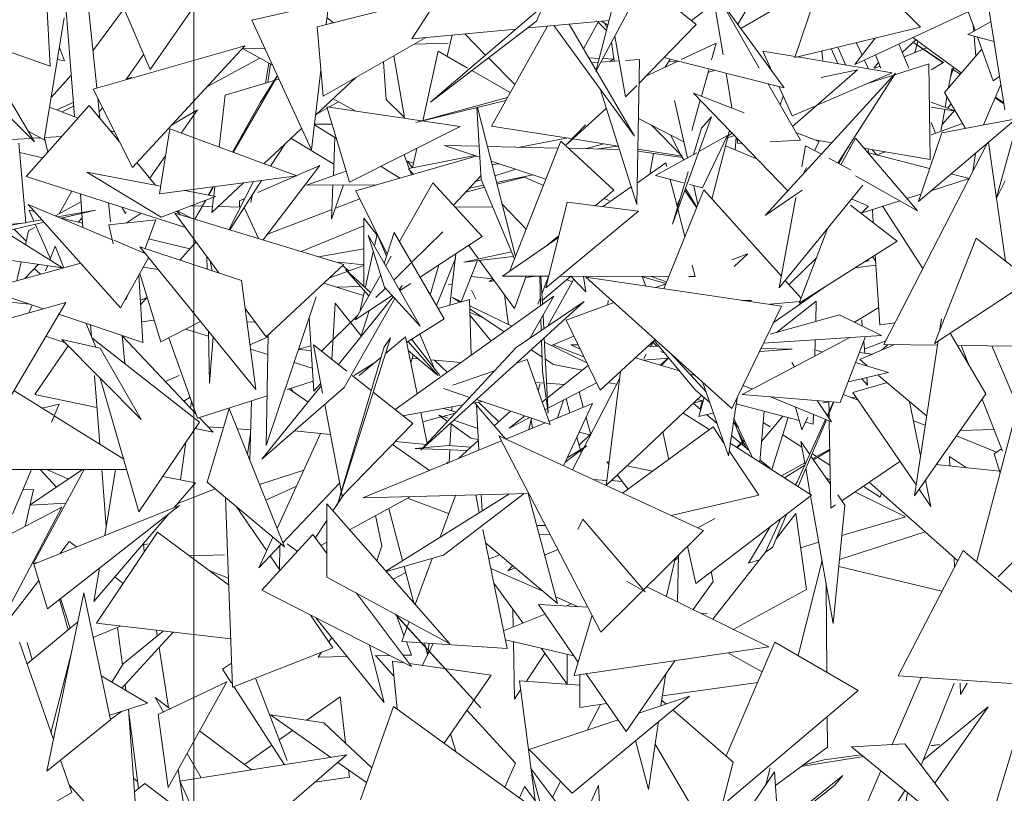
# Model space of a CAD drawing. Header units: metres. Extents: x -14.5 to 13.1, y -18.9 to 3.3.
# Tile 182 of 216: x 11.537 to 11.721, y 2.209 to 2.353. Entities that reach past the tile are written whole.
import ezdxf

# ---------------------------------------------------------------- set-up
doc = ezdxf.new("R2010")
doc.units = ezdxf.units.M
doc.layers.add('G-ANNO-TEXT', color=7, linetype='Continuous', lineweight=9)
doc.layers.add('G-IMPT', color=7, linetype='Continuous', lineweight=5)
doc.layers.add('L-PLNT', color=7, linetype='Continuous', lineweight=5, true_color=0x005900)

# ---------------------------------------------------------------- blocks, each defined once
blk = doc.blocks.new('ÁRVORES ORNAMENTAIS - Pequeno e Médio Porte - Ipê-roxo-2940656-CORTE_CALÇADA')
at = {"layer": 'G-IMPT', "color": 253, "true_color": 0xaaaaaa}
for p, q in [((7.86619, 2.3352), (7.86354, 2.36942)), ((7.88039, 2.34403), (7.87022, 2.36754)), ((7.97623, 2.36693), (7.96371, 2.34367)), ((7.96951, 2.36585), (7.96371, 2.34367)), ((7.89373, 2.36325), (7.88039, 2.34403)), ((7.93883, 2.36456), (7.92931, 2.34975)), ((7.86165, 2.34467), (7.86066, 2.36269)), ((8.02447, 2.35197), (8.0145, 2.36179)), ((8.04022, 2.33649), (8.03619, 2.36223)), ((7.87036, 2.34056), (7.86829, 2.36073)), ((7.98247, 2.35247), (7.9727, 2.36037)), ((7.99425, 2.34429), (7.98533, 2.35991)), ((7.98751, 2.34674), (7.98533, 2.35991)), ((8.00409, 2.35942), (7.99083, 2.35171)), ((8.03465, 2.3513), (8.03161, 2.35975)), ((7.99397, 2.35868), (7.99026, 2.3525)), ((7.9138, 2.35652), (7.89938, 2.35328)), ((7.91157, 2.35198), (7.93116, 2.3569)), ((7.9138, 2.35652), (7.91331, 2.35242)), ((7.95386, 2.35595), (7.93278, 2.33789)), ((7.95386, 2.35595), (7.95262, 2.35308)), ((7.98161, 2.35316), (7.9859, 2.35644)), ((7.9871, 2.3568), (7.99896, 2.34062)), ((8.00096, 2.34627), (8.00463, 2.35715)), ((7.86165, 2.34467), (7.83219, 2.35489)), ((7.86429, 2.35369), (7.86055, 2.33089)), ((7.86964, 2.34754), (7.87547, 2.35541)), ((7.91346, 2.35367), (7.91465, 2.35275)), ((8.03338, 2.35483), (8.01219, 2.34496)), ((7.89938, 2.35328), (7.91052, 2.32896)), ((7.91157, 2.35198), (7.91272, 2.33903)), ((7.95262, 2.35308), (7.93278, 2.33789)), ((7.94419, 2.33342), (7.9547, 2.35213)), ((7.95115, 2.3518), (7.96621, 2.35321)), ((7.95588, 2.35224), (7.97095, 2.33155)), ((7.95873, 2.35251), (7.97095, 2.33155)), ((7.96142, 2.3479), (7.96425, 2.35303)), ((7.96418, 2.35289), (7.9657, 2.35129)), ((7.96597, 2.35229), (7.96477, 2.35307)), ((7.96582, 2.35174), (7.96533, 2.35271)), ((7.97181, 2.34149), (7.98247, 2.35247)), ((8.00096, 2.34627), (8.02447, 2.35197)), ((8.03764, 2.35297), (8.03329, 2.35054)), ((8.0344, 2.35116), (8.03431, 2.35226)), ((7.91272, 2.33903), (7.93195, 2.35)), ((7.92931, 2.34975), (7.94875, 2.35157)), ((7.93685, 2.35046), (7.93589, 2.3465)), ((7.9431, 2.34673), (7.9392, 2.35068)), ((7.9693, 2.33891), (7.96725, 2.35023)), ((8.02301, 2.35), (8.03206, 2.34338)), ((8.03329, 2.35054), (8.03822, 2.34923)), ((8.03479, 2.34655), (8.03448, 2.35022)), ((8.03803, 2.3419), (8.0351, 2.35006)), ((7.86969, 2.34037), (7.89808, 2.34847)), ((7.87703, 2.32571), (7.89808, 2.34847)), ((7.93609, 2.34893), (7.92976, 2.34875)), ((7.96718, 2.34559), (7.96665, 2.34912)), ((7.9797, 2.34586), (7.98622, 2.34893)), ((7.98535, 2.34581), (7.98622, 2.34893)), ((8.01597, 2.34991), (8.01219, 2.34496)), ((8.01353, 2.34671), (8.01243, 2.34905)), ((8.02225, 2.34429), (8.0204, 2.34878)), ((8.0236, 2.34956), (8.02105, 2.3472)), ((8.02875, 2.34533), (8.02319, 2.34902)), ((8.02868, 2.34529), (8.02319, 2.34902)), ((8.02398, 2.34928), (8.02337, 2.34719)), ((7.86338, 2.34812), (7.86437, 2.34563)), ((7.87587, 2.34215), (7.87916, 2.34687)), ((7.90181, 2.34797), (7.89777, 2.34786)), ((7.89777, 2.34786), (7.90325, 2.34482)), ((7.92791, 2.33501), (7.92595, 2.34658)), ((7.93426, 2.34744), (7.93137, 2.3344)), ((7.93426, 2.34744), (7.93972, 2.34429)), ((7.9964, 2.34429), (7.99496, 2.34747)), ((7.99496, 2.34747), (8.00102, 2.34645)), ((8.00144, 2.34638), (8.01913, 2.34342)), ((8.00598, 2.34748), (8.00616, 2.34578)), ((8.00897, 2.34512), (8.00776, 2.34792)), ((8.01042, 2.34488), (8.00902, 2.3481)), ((8.017, 2.34429), (8.01605, 2.34675)), ((8.02564, 2.34807), (8.02138, 2.34641)), ((8.02892, 2.33973), (8.0359, 2.34784)), ((7.84359, 2.34564), (7.8587, 2.3305)), ((7.86301, 2.34587), (7.86437, 2.34563)), ((7.89096, 2.34077), (7.90086, 2.34615)), ((7.90194, 2.34148), (7.90256, 2.34521)), ((7.9024, 2.34161), (7.90285, 2.34504)), ((7.92448, 2.3384), (7.92398, 2.34545)), ((7.94856, 2.3412), (7.94363, 2.34619)), ((7.96435, 2.3461), (7.96241, 2.34619)), ((7.96294, 2.34529), (7.96416, 2.34538)), ((7.96465, 2.34541), (7.96808, 2.34565)), ((7.967, 2.34598), (7.96501, 2.34607)), ((7.96711, 2.34605), (7.96638, 2.34553)), ((7.96925, 2.34573), (7.97189, 2.34592)), ((7.97189, 2.34592), (7.97141, 2.31877)), ((7.97298, 2.3427), (7.97913, 2.34559)), ((7.97644, 2.34627), (7.99896, 2.34062)), ((7.9767, 2.34445), (7.9776, 2.34598)), ((7.9788, 2.34543), (7.97732, 2.3455)), ((8.01467, 2.34429), (8.01397, 2.34578)), ((8.02603, 2.34505), (8.01416, 2.34128)), ((8.01569, 2.34429), (8.0166, 2.34532)), ((8.01686, 2.34464), (8.01596, 2.34429)), ((8.02627, 2.32721), (8.02603, 2.34505)), ((8.02883, 2.34538), (8.02643, 2.34397)), ((7.8587, 2.3305), (7.85069, 2.34409)), ((7.86559, 2.34293), (7.86185, 2.33878)), ((7.90416, 2.34285), (7.89591, 2.32849)), ((7.901, 2.33793), (7.90415, 2.34287)), ((7.91229, 2.34387), (7.91052, 2.32896)), ((7.94053, 2.34382), (7.94771, 2.33969)), ((7.98346, 2.33902), (7.98489, 2.34415)), ((7.98602, 2.34387), (7.9847, 2.34345)), ((7.98916, 2.33683), (7.98807, 2.34335)), ((8.01977, 2.34333), (7.9954, 2.31668)), ((8.00051, 2.33335), (8.01269, 2.34397)), ((8.00512, 2.33737), (8.01913, 2.34342)), ((8.00589, 2.34253), (8.01269, 2.34397)), ((8.01977, 2.34333), (8.00901, 2.3265)), ((8.03035, 2.34429), (8.02971, 2.34065)), ((8.03002, 2.3424), (8.03061, 2.34429)), ((8.03185, 2.34314), (8.03033, 2.34417)), ((8.03924, 2.3427), (8.03803, 2.3419)), ((7.87692, 2.3426), (7.87587, 2.34214)), ((7.87692, 2.3426), (7.87612, 2.3422)), ((7.90444, 2.34223), (7.89437, 2.3392)), ((7.91129, 2.33545), (7.91881, 2.3425)), ((7.9693, 2.33891), (7.97137, 2.34104)), ((8.00199, 2.33077), (7.99592, 2.34139)), ((8.00044, 2.33535), (7.99794, 2.34088)), ((8.03625, 2.33364), (8.03948, 2.34119)), ((7.87703, 2.32571), (7.86969, 2.34037)), ((7.89327, 2.32947), (7.89437, 2.3392)), ((7.96451, 2.34039), (7.97141, 2.31877)), ((7.99966, 2.32134), (7.98198, 2.33959)), ((7.99149, 2.33594), (7.98198, 2.33959)), ((7.99818, 2.33743), (7.99877, 2.33904)), ((8.02892, 2.33973), (8.03285, 2.33301)), ((7.86896, 2.33728), (7.85719, 2.32402)), ((7.86598, 2.33783), (7.86289, 2.33648)), ((7.86604, 2.33715), (7.86391, 2.33609)), ((7.86896, 2.33728), (7.87467, 2.33042)), ((7.87094, 2.3349), (7.87055, 2.33864)), ((7.901, 2.33793), (7.89574, 2.32855)), ((7.91556, 2.338), (7.91379, 2.33698)), ((7.91459, 2.33854), (7.9187, 2.33626)), ((7.92448, 2.3384), (7.92791, 2.33501)), ((7.94721, 2.33879), (7.93008, 2.33412)), ((7.94689, 2.33823), (7.93008, 2.33412)), ((7.97846, 2.33824), (7.98087, 2.32749)), ((7.98168, 2.33263), (7.98325, 2.33827)), ((8.00044, 2.33535), (8.00454, 2.33712)), ((8.03097, 2.33623), (8.02643, 2.33791)), ((8.0294, 2.33891), (8.02905, 2.33694)), ((8.03017, 2.33758), (8.02951, 2.33677)), ((8.04005, 2.33758), (8.03841, 2.33869)), ((8.04, 2.33785), (8.03849, 2.33886)), ((7.86155, 2.337), (7.86688, 2.33494)), ((7.87145, 2.33685), (7.87082, 2.3361)), ((7.88922, 2.33649), (7.88433, 2.33361)), ((7.88922, 2.33649), (7.88616, 2.33209)), ((7.91348, 2.3368), (7.91163, 2.33573)), ((7.91341, 2.33704), (7.91766, 2.32293)), ((7.91341, 2.33704), (7.93834, 2.33337)), ((7.94148, 2.3369), (7.9423, 2.32344)), ((7.94156, 2.33693), (7.94868, 2.30906)), ((7.96568, 2.33672), (7.95817, 2.3299)), ((8.03098, 2.3362), (8.02643, 2.33695)), ((8.02898, 2.33653), (8.02825, 2.33243)), ((8.02849, 2.33376), (8.03088, 2.33638)), ((8.04298, 2.33558), (8.03865, 2.31998)), ((7.91519, 2.3311), (7.91108, 2.33366)), ((7.91439, 2.33378), (7.9111, 2.33382)), ((7.94419, 2.33342), (7.95899, 2.33108)), ((7.96176, 2.33366), (7.95817, 2.3299)), ((7.9802, 2.33048), (7.97169, 2.33484)), ((7.97418, 2.33356), (7.97987, 2.32779)), ((7.98537, 2.33515), (7.97806, 2.31508)), ((7.98537, 2.33515), (7.98348, 2.33304)), ((8.02405, 2.31934), (8.04236, 2.33476)), ((8.02728, 2.33208), (8.02643, 2.33413)), ((8.02643, 2.33177), (8.03232, 2.33393)), ((8.02842, 2.3322), (8.04236, 2.33476)), ((7.85754, 2.33247), (7.86055, 2.33089)), ((7.87282, 2.33263), (7.87374, 2.33228)), ((7.88402, 2.33289), (7.88209, 2.32074)), ((7.88402, 2.33289), (7.90777, 2.32411)), ((7.90161, 2.32639), (7.90867, 2.333)), ((7.91766, 2.32293), (7.93834, 2.33337)), ((7.97956, 2.32811), (7.97768, 2.33177)), ((7.98199, 2.32811), (7.98348, 2.33304)), ((7.98835, 2.33165), (7.98301, 2.32868)), ((7.98835, 2.33165), (7.9837, 2.32185)), ((7.98872, 2.33263), (7.98544, 2.31978)), ((7.98836, 2.33123), (7.98964, 2.33168)), ((7.98923, 2.3321), (7.98845, 2.33159)), ((8.00549, 2.33056), (8.00116, 2.33222)), ((8.02405, 2.31934), (8.02842, 2.3322)), ((7.83224, 2.32966), (7.85806, 2.33114)), ((7.85708, 2.31531), (7.85581, 2.33025)), ((7.85832, 2.33115), (7.85989, 2.33124)), ((7.8606, 2.33119), (7.8612, 2.32854)), ((7.86081, 2.33129), (7.8638, 2.33146)), ((7.90562, 2.33014), (7.9029, 2.32591)), ((7.9067, 2.33115), (7.91471, 2.32632)), ((7.91491, 2.33128), (7.91463, 2.32414)), ((7.94204, 2.32759), (7.93536, 2.32981)), ((7.94192, 2.32967), (7.93536, 2.32981)), ((7.94756, 2.30624), (7.95719, 2.3306)), ((7.94942, 2.3295), (7.95826, 2.3312)), ((7.96709, 2.32142), (7.95719, 2.3306)), ((7.9594, 2.33102), (7.96793, 2.32967)), ((7.9652, 2.33011), (7.96196, 2.32921)), ((7.99396, 2.32723), (7.98798, 2.32975)), ((7.98979, 2.32899), (7.98995, 2.33136)), ((7.99026, 2.33016), (7.99009, 2.33122)), ((7.99107, 2.33021), (7.99026, 2.33016)), ((8.00199, 2.33077), (7.99632, 2.33048)), ((8.00297, 2.32975), (8.00223, 2.32578)), ((8.00591, 2.32817), (8.00297, 2.32975)), ((8.00465, 2.32885), (8.00549, 2.33056)), ((8.00788, 2.33032), (8.00471, 2.33086)), ((8.01227, 2.33115), (8.00956, 2.3262)), ((8.02386, 2.3176), (8.01227, 2.33115)), ((8.01757, 2.29259), (8.03693, 2.33019)), ((8.04034, 2.30816), (8.03717, 2.33039)), ((7.86025, 2.32747), (7.85596, 2.32849)), ((7.92787, 2.32808), (7.92883, 2.3255)), ((7.93023, 2.32927), (7.92942, 2.32565)), ((7.92942, 2.32565), (7.94111, 2.3279)), ((7.95669, 2.32933), (7.94343, 2.32963)), ((7.96812, 2.32908), (7.95861, 2.32929)), ((7.96776, 2.3297), (7.96419, 2.32916)), ((7.97159, 2.3291), (7.97987, 2.32779)), ((7.97986, 2.32753), (7.97159, 2.32873)), ((7.97451, 2.32831), (7.9738, 2.32445)), ((7.98259, 2.32845), (7.9749, 2.32416)), ((8.01071, 2.32917), (8.00915, 2.32643)), ((8.01086, 2.32943), (8.01138, 2.3293)), ((8.02627, 2.32721), (8.01384, 2.32932)), ((8.01455, 2.32849), (8.02614, 2.32551)), ((8.01474, 2.32844), (8.01469, 2.32917)), ((8.01621, 2.32806), (8.01542, 2.32905)), ((8.01629, 2.32804), (8.01789, 2.32863)), ((8.03473, 2.32833), (8.03422, 2.32493)), ((7.87785, 2.3266), (7.88136, 2.32239)), ((7.88322, 2.32787), (7.88029, 2.32366)), ((7.90051, 2.32098), (7.91207, 2.32606)), ((7.91207, 2.32606), (7.90147, 2.31212)), ((7.91882, 2.32133), (7.94134, 2.32782)), ((7.92937, 2.32566), (7.92847, 2.32689)), ((7.92962, 2.32651), (7.92847, 2.32689)), ((7.95438, 2.32348), (7.94412, 2.3269)), ((7.94577, 2.32635), (7.94429, 2.32624)), ((7.97684, 2.32656), (7.97149, 2.32284)), ((7.97684, 2.32656), (7.97702, 2.32585)), ((7.98016, 2.32709), (7.97976, 2.32781)), ((8.01138, 2.32523), (8.00729, 2.32743)), ((7.88244, 2.31642), (7.86854, 2.3248)), ((7.88232, 2.3222), (7.86854, 2.3248)), ((7.91704, 2.32498), (7.90963, 2.32238)), ((7.92708, 2.32371), (7.92356, 2.3259)), ((7.92868, 2.32545), (7.92942, 2.32567)), ((7.92956, 2.32443), (7.92868, 2.32545)), ((7.92897, 2.32511), (7.92926, 2.32434)), ((7.94875, 2.32535), (7.94482, 2.32415)), ((7.95195, 2.32429), (7.94515, 2.32289)), ((7.97806, 2.31508), (7.98101, 2.32487)), ((8.00248, 2.32442), (8.0031, 2.32567)), ((8.03015, 2.32448), (8.03354, 2.32361)), ((7.86398, 2.30694), (7.83758, 2.3234)), ((7.85719, 2.32402), (7.88697, 2.31444)), ((7.88209, 2.32074), (7.90777, 2.32411)), ((7.89189, 2.31727), (7.89779, 2.3228)), ((7.89968, 2.32305), (7.8951, 2.31405)), ((7.9012, 2.32325), (7.89526, 2.314)), ((7.92279, 2.32247), (7.90963, 2.32238)), ((7.91652, 2.32243), (7.91431, 2.31601)), ((7.91456, 2.32241), (7.91431, 2.31601)), ((7.93322, 2.32283), (7.927, 2.31183)), ((7.94248, 2.31277), (7.93322, 2.32283)), ((7.93711, 2.31861), (7.94225, 2.32419)), ((7.94274, 2.32239), (7.94009, 2.32184)), ((7.94232, 2.32339), (7.9412, 2.32305)), ((7.9423, 2.32344), (7.94848, 2.30857)), ((7.95038, 2.32387), (7.94523, 2.32256)), ((7.95391, 2.32229), (7.95038, 2.32387)), ((7.9749, 2.32416), (7.98009, 2.32279)), ((7.97764, 2.32344), (7.97899, 2.31819)), ((7.98126, 2.32249), (7.9837, 2.32185)), ((8.01364, 2.3224), (7.99802, 2.3032)), ((8.02386, 2.3176), (8.01229, 2.32415)), ((8.03354, 2.32361), (8.02643, 2.32132)), ((8.04027, 2.32318), (8.03866, 2.31996)), ((7.86335, 2.317), (7.86572, 2.32128)), ((7.86779, 2.31448), (7.86731, 2.32077)), ((7.89256, 2.32028), (7.88682, 2.32136)), ((7.8921, 2.32205), (7.89124, 2.32053)), ((7.89222, 2.32207), (7.89133, 2.32051)), ((7.89224, 2.32034), (7.89243, 2.3221)), ((7.92472, 2.30949), (7.91882, 2.32133)), ((7.94291, 2.32198), (7.9394, 2.32109)), ((7.96709, 2.32142), (7.96358, 2.31852)), ((7.97036, 2.32206), (7.965, 2.31834)), ((7.98391, 2.32148), (7.97644, 2.30299)), ((7.98258, 2.31818), (7.98036, 2.32141)), ((7.98261, 2.31827), (7.98048, 2.32173)), ((7.98204, 2.32228), (7.98282, 2.31878)), ((7.98391, 2.32148), (7.99843, 2.30536)), ((8.00231, 2.32143), (7.9954, 2.31668)), ((8.02451, 2.3207), (8.02192, 2.31987)), ((7.8748, 2.29945), (7.85754, 2.31879)), ((7.87328, 2.31218), (7.85754, 2.31879)), ((7.86268, 2.31663), (7.86742, 2.31927)), ((7.87293, 2.31552), (7.87256, 2.31907)), ((7.88244, 2.31642), (7.89256, 2.32028)), ((7.89071, 2.31957), (7.8887, 2.31599)), ((7.89081, 2.31961), (7.88873, 2.31598)), ((7.89189, 2.31727), (7.89221, 2.32015)), ((7.89706, 2.31946), (7.89705, 2.31828)), ((7.89706, 2.31946), (7.89808, 2.31991)), ((7.89942, 2.32047), (7.8992, 2.31914)), ((7.91503, 2.31809), (7.91956, 2.31983)), ((7.94617, 2.31889), (7.95069, 2.31414)), ((7.95836, 2.31918), (7.95435, 2.30316)), ((7.95836, 2.31918), (7.97169, 2.3175)), ((7.96621, 2.31954), (7.96522, 2.31987)), ((7.97951, 2.3199), (7.97889, 2.31859)), ((8.00116, 2.32005), (7.99802, 2.3032)), ((8.01473, 2.31845), (8.01153, 2.31981)), ((8.02061, 2.31944), (8.01337, 2.31711)), ((7.85774, 2.31768), (7.85875, 2.31744)), ((7.85774, 2.31768), (7.85862, 2.31566)), ((7.86311, 2.31645), (7.87011, 2.31769)), ((7.86371, 2.3162), (7.87011, 2.31769)), ((7.87572, 2.31709), (7.87504, 2.31828)), ((7.87587, 2.3173), (7.87572, 2.31709)), ((7.87587, 2.31526), (7.87865, 2.31712)), ((7.89323, 2.30595), (7.88499, 2.31712)), ((7.91656, 2.30754), (7.88499, 2.31712)), ((7.88539, 2.31754), (7.886, 2.31681)), ((7.88822, 2.31614), (7.88542, 2.31755)), ((7.88791, 2.31851), (7.89202, 2.3184)), ((7.89307, 2.31838), (7.89725, 2.31827)), ((7.90062, 2.31237), (7.89795, 2.31819)), ((7.90229, 2.3132), (7.91438, 2.31784)), ((7.94444, 2.31828), (7.93737, 2.31833)), ((7.95435, 2.30316), (7.97169, 2.3175)), ((7.97907, 2.31787), (7.98039, 2.31276)), ((8.01138, 2.31861), (8.02007, 2.31193)), ((8.01473, 2.31845), (8.01335, 2.31709)), ((8.01559, 2.31552), (8.01544, 2.31778)), ((8.01739, 2.31841), (8.02487, 2.30676)), ((7.85708, 2.31531), (7.85144, 2.31476)), ((7.85191, 2.31447), (7.85612, 2.31521)), ((7.8531, 2.31373), (7.86052, 2.31546)), ((7.85708, 2.31538), (7.8601, 2.31592)), ((7.85887, 2.31507), (7.8617, 2.3086)), ((7.8638, 2.31622), (7.86773, 2.31528)), ((7.86697, 2.31552), (7.86766, 2.31624)), ((7.87265, 2.31496), (7.88143, 2.3159)), ((7.8794, 2.3105), (7.88143, 2.3159)), ((7.9203, 2.31623), (7.92032, 2.30345)), ((7.9203, 2.31623), (7.92279, 2.31306)), ((7.85718, 2.31193), (7.85495, 2.31416)), ((7.85702, 2.31128), (7.85762, 2.31382)), ((7.85762, 2.31382), (7.85873, 2.31443)), ((7.87265, 2.31496), (7.87346, 2.31138)), ((7.9203, 2.31476), (7.90862, 2.30995)), ((7.92232, 2.31096), (7.92283, 2.31324)), ((7.92459, 2.30909), (7.92283, 2.31324)), ((7.92602, 2.31354), (7.92416, 2.30774)), ((7.93533, 2.29739), (7.92602, 2.31354)), ((7.93511, 2.31365), (7.92926, 2.30791)), ((8.00714, 2.31442), (8.00177, 2.30033)), ((7.8794, 2.30961), (7.87357, 2.31206)), ((7.88008, 2.31232), (7.88781, 2.31046)), ((7.88895, 2.31175), (7.88593, 2.30835)), ((7.93087, 2.29597), (7.92115, 2.31301)), ((7.92115, 2.31301), (7.92421, 2.30329)), ((7.94248, 2.31277), (7.93086, 2.30515)), ((7.95671, 2.31259), (7.94628, 2.30535)), ((7.9568, 2.31292), (7.9547, 2.31119)), ((8.00177, 2.30033), (8.02007, 2.31193)), ((8.03485, 2.31246), (8.02704, 2.29276)), ((8.03485, 2.31246), (8.04495, 2.30456)), ((7.86162, 2.30841), (7.86262, 2.31094)), ((7.86262, 2.31094), (7.86424, 2.30692)), ((7.89742, 2.30457), (7.87842, 2.31082)), ((7.90012, 2.28417), (7.87842, 2.31082)), ((7.92031, 2.31049), (7.91185, 2.30897)), ((7.92062, 2.30338), (7.9221, 2.30999)), ((7.93644, 2.29992), (7.93756, 2.30954)), ((7.94792, 2.30993), (7.93904, 2.30799)), ((7.94176, 2.30859), (7.93994, 2.3111)), ((7.98918, 2.30841), (7.99218, 2.3095)), ((7.98961, 2.30713), (7.99218, 2.3095)), ((7.86398, 2.30694), (7.84809, 2.30921)), ((7.86737, 2.30777), (7.84951, 2.30291)), ((7.85543, 2.30452), (7.85626, 2.30805)), ((7.8748, 2.29945), (7.88007, 2.30879)), ((7.89097, 2.30902), (7.89102, 2.30668)), ((7.89156, 2.30821), (7.89198, 2.30636)), ((7.92031, 2.30745), (7.91557, 2.30796)), ((7.92545, 2.30909), (7.92442, 2.30727)), ((7.92913, 2.30778), (7.92593, 2.30463)), ((7.93389, 2.29989), (7.93746, 2.30867)), ((7.94161, 2.30827), (7.93856, 2.30057)), ((7.93904, 2.30799), (7.9483, 2.30901)), ((7.94849, 2.29933), (7.94196, 2.30831)), ((8.00503, 2.30887), (7.99987, 2.30377)), ((8.01483, 2.30826), (8.01369, 2.30788)), ((8.01607, 2.3081), (8.0155, 2.30903)), ((8.01684, 2.29625), (8.01599, 2.30934)), ((7.85693, 2.30493), (7.85945, 2.30759)), ((7.85869, 2.30678), (7.85984, 2.30572)), ((7.86081, 2.30637), (7.8612, 2.30734)), ((7.87841, 2.30584), (7.88236, 2.29305)), ((7.87908, 2.30703), (7.88183, 2.30662)), ((7.90203, 2.29402), (7.91656, 2.30754)), ((7.92032, 2.30737), (7.91378, 2.30495)), ((7.91633, 2.30733), (7.91752, 2.30634)), ((7.92159, 2.30227), (7.91692, 2.30662)), ((7.91692, 2.30662), (7.92124, 2.30165)), ((7.93434, 2.30743), (7.93275, 2.30186)), ((7.98176, 2.30742), (7.98231, 2.30529)), ((8.01215, 2.30691), (8.01611, 2.30743)), ((7.87902, 2.29292), (7.87827, 2.30558)), ((7.89742, 2.30457), (7.90012, 2.28417)), ((7.92025, 2.30172), (7.91284, 2.30407)), ((7.92348, 2.30561), (7.91871, 2.29718)), ((7.92911, 2.304), (7.92705, 2.30265)), ((7.94447, 2.30485), (7.94042, 2.30529)), ((7.9445, 2.30481), (7.94375, 2.30436)), ((7.94475, 2.30447), (7.94375, 2.30436)), ((7.9549, 2.30533), (7.94628, 2.30535)), ((7.94849, 2.29933), (7.95067, 2.30534)), ((7.95254, 2.30534), (7.9506, 2.30512)), ((7.95339, 2.29984), (7.95323, 2.30534)), ((7.95374, 2.30009), (7.95346, 2.30534)), ((7.95489, 2.3053), (7.95364, 2.30205)), ((7.95906, 2.30533), (7.9537, 2.30079)), ((7.9596, 2.30477), (7.95475, 2.29603)), ((7.97737, 2.30529), (7.95698, 2.30533)), ((7.95934, 2.30429), (7.95827, 2.30466)), ((7.95907, 2.30533), (7.96183, 2.30243)), ((7.96143, 2.30532), (7.96183, 2.30243)), ((7.98918, 2.28062), (7.96186, 2.30516)), ((7.99842, 2.29971), (7.96186, 2.30516)), ((7.97226, 2.3053), (7.97684, 2.30399)), ((7.9724, 2.30526), (7.97307, 2.30349)), ((7.97409, 2.3053), (7.97696, 2.30427)), ((7.98231, 2.30529), (7.98112, 2.30529)), ((7.99914, 2.30457), (8.00213, 2.30126)), ((8.02704, 2.29276), (8.04495, 2.30456)), ((7.86039, 2.29923), (7.84951, 2.30291)), ((7.91971, 2.30341), (7.91522, 2.30332)), ((7.91964, 2.29899), (7.92044, 2.30257)), ((7.92438, 2.30311), (7.92259, 2.30135)), ((7.93087, 2.29597), (7.92421, 2.30329)), ((7.92693, 2.30287), (7.92751, 2.30358)), ((7.92702, 2.30271), (7.92751, 2.30358)), ((7.93689, 2.30377), (7.93609, 2.30375)), ((7.94125, 2.30109), (7.94046, 2.30271)), ((7.9749, 2.30322), (7.97681, 2.30391)), ((7.99692, 2.29661), (8.00648, 2.30332)), ((7.8367, 2.29256), (7.86456, 2.30041)), ((7.84361, 2.30154), (7.85774, 2.30013)), ((7.85106, 2.27747), (7.86456, 2.30041)), ((7.87582, 2.30094), (7.87617, 2.30187)), ((7.8797, 2.30132), (7.87855, 2.30087)), ((7.87978, 2.30141), (7.87859, 2.30008)), ((7.91143, 2.30149), (7.90204, 2.27364)), ((7.91435, 2.28978), (7.91497, 2.30031)), ((7.91981, 2.29417), (7.91497, 2.30031)), ((7.91556, 2.28882), (7.92583, 2.30151)), ((7.91666, 2.2845), (7.92614, 2.30117)), ((7.92564, 2.30172), (7.91871, 2.29718)), ((7.95585, 2.30161), (7.92618, 2.28039)), ((7.96157, 2.30063), (7.93102, 2.27281)), ((7.94011, 2.30098), (7.93424, 2.29928)), ((7.9383, 2.30046), (7.93691, 2.30138)), ((7.93691, 2.30138), (7.93861, 2.30055)), ((7.94043, 2.29058), (7.94011, 2.30098)), ((7.94663, 2.30188), (7.94741, 2.29626)), ((7.96157, 2.30063), (7.94882, 2.29203)), ((7.95143, 2.29379), (7.95585, 2.30161)), ((7.95335, 2.3013), (7.95288, 2.30009)), ((7.95817, 2.29714), (7.96716, 2.30041)), ((7.96602, 2.30085), (7.96594, 2.29996)), ((7.96598, 2.29998), (7.96602, 2.30085)), ((7.99285, 2.30077), (7.9911, 2.3008)), ((7.99632, 2.30013), (8.00187, 2.3006)), ((7.99749, 2.29481), (8.00493, 2.30065)), ((8.00485, 2.29686), (8.00493, 2.30065)), ((7.85768, 2.29847), (7.85827, 2.29995)), ((7.90203, 2.29402), (7.89812, 2.29933)), ((7.92132, 2.29889), (7.91976, 2.294)), ((7.94014, 2.2998), (7.94798, 2.29598)), ((7.94657, 2.29496), (7.94016, 2.29922)), ((7.94259, 2.2976), (7.94018, 2.29854)), ((7.98918, 2.28062), (7.99842, 2.29971)), ((8.01663, 2.29951), (8.01208, 2.29673)), ((7.87902, 2.29292), (7.86329, 2.29825)), ((7.8811, 2.29712), (7.87879, 2.29683)), ((7.88236, 2.29305), (7.88977, 2.29688)), ((7.89845, 2.29681), (7.90001, 2.29676)), ((7.91009, 2.29751), (7.91096, 2.28386)), ((7.91919, 2.29803), (7.91239, 2.29134)), ((7.91917, 2.298), (7.91239, 2.29134)), ((7.93533, 2.29739), (7.92831, 2.29295)), ((7.94413, 2.29322), (7.9402, 2.29798)), ((7.95352, 2.2952), (7.95346, 2.29737)), ((7.95398, 2.29551), (7.95385, 2.29806)), ((7.96453, 2.284), (7.95817, 2.29714)), ((7.99632, 2.29448), (8.00927, 2.29809)), ((8.00927, 2.29809), (8.01718, 2.29425)), ((8.01356, 2.29601), (8.01345, 2.29721)), ((8.01684, 2.29625), (8.01964, 2.29661)), ((8.0284, 2.29739), (8.02809, 2.29542)), ((7.8684, 2.29652), (7.87019, 2.29205)), ((7.86937, 2.29409), (7.86921, 2.29625)), ((7.887, 2.29545), (7.89128, 2.29413)), ((7.89126, 2.29504), (7.89147, 2.28534)), ((7.86086, 2.29412), (7.86445, 2.29287)), ((7.86382, 2.2935), (7.87868, 2.27855)), ((7.86382, 2.2935), (7.87101, 2.29186)), ((7.88957, 2.27805), (7.86948, 2.29382)), ((7.87565, 2.28897), (7.87511, 2.29425)), ((7.87512, 2.29417), (7.88896, 2.27955)), ((7.88387, 2.29383), (7.88922, 2.27881)), ((7.89212, 2.29399), (7.89147, 2.28534)), ((7.89902, 2.29252), (7.90246, 2.29402)), ((7.90246, 2.29442), (7.90204, 2.27364)), ((7.9253, 2.29381), (7.91531, 2.26242)), ((7.9253, 2.29381), (7.9241, 2.29212)), ((7.92809, 2.294), (7.92436, 2.29087)), ((7.92809, 2.294), (7.93028, 2.28332)), ((7.92862, 2.29315), (7.93419, 2.28675)), ((7.92923, 2.29354), (7.93454, 2.28675)), ((7.93355, 2.28801), (7.93078, 2.29452)), ((7.95373, 2.2876), (7.95357, 2.29334)), ((7.95482, 2.27973), (7.95407, 2.2938)), ((7.95412, 2.29298), (7.96205, 2.28911)), ((7.9554, 2.29236), (7.95963, 2.29412)), ((7.96453, 2.284), (7.97484, 2.29351)), ((7.97457, 2.29326), (7.97397, 2.29222)), ((7.97441, 2.29298), (7.97519, 2.2922)), ((7.98228, 2.28407), (7.97466, 2.29334)), ((7.99111, 2.28324), (8.01123, 2.29385)), ((7.99507, 2.29279), (8.01718, 2.29425)), ((8.0047, 2.29041), (8.00477, 2.29343)), ((8.0094, 2.28173), (8.01418, 2.29405)), ((8.01401, 2.29096), (8.01382, 2.2931)), ((8.01786, 2.29316), (8.01394, 2.29169)), ((8.02776, 2.29323), (8.02331, 2.26423)), ((8.0367, 2.28336), (8.02999, 2.2947)), ((7.85881, 2.28321), (7.865, 2.29231)), ((7.87868, 2.27855), (7.87101, 2.29186)), ((7.89913, 2.2917), (7.90239, 2.2907)), ((7.91047, 2.29145), (7.90811, 2.29164)), ((7.91042, 2.29234), (7.90812, 2.29167)), ((7.91262, 2.28344), (7.9109, 2.29253)), ((7.91716, 2.28755), (7.9109, 2.29253)), ((7.9241, 2.29212), (7.91531, 2.26242)), ((7.93403, 2.28689), (7.92862, 2.29144)), ((7.94882, 2.29203), (7.93102, 2.27281)), ((7.95365, 2.29026), (7.95165, 2.29159)), ((7.96149, 2.29028), (7.95575, 2.2925)), ((7.96081, 2.29168), (7.95902, 2.29253)), ((7.95902, 2.29253), (7.96041, 2.2925)), ((7.97346, 2.29223), (7.9756, 2.29219)), ((7.97587, 2.29127), (7.97662, 2.29096)), ((7.99432, 2.29124), (8.00044, 2.29168)), ((7.99459, 2.2918), (8.00044, 2.29168)), ((8.00472, 2.29159), (8.00611, 2.29116)), ((8.01303, 2.29108), (8.01547, 2.29077)), ((8.0196, 2.29256), (8.01308, 2.28973)), ((8.0184, 2.29258), (8.01724, 2.29154)), ((8.01757, 2.29259), (8.02764, 2.29246)), ((8.03135, 2.29241), (8.04261, 2.29226)), ((8.03342, 2.2889), (8.03205, 2.2924)), ((8.04263, 2.28091), (8.03781, 2.29232)), ((7.92352, 2.29016), (7.91946, 2.28675)), ((7.92955, 2.29066), (7.9291, 2.28909)), ((7.93048, 2.28987), (7.92935, 2.28996)), ((7.93855, 2.28923), (7.93284, 2.28968)), ((7.93357, 2.28962), (7.93593, 2.28736)), ((7.95088, 2.28975), (7.94886, 2.28905)), ((7.95088, 2.28975), (7.95515, 2.2776)), ((7.95582, 2.28882), (7.95428, 2.28984)), ((7.97112, 2.29008), (7.97936, 2.28762)), ((7.97252, 2.28966), (7.97739, 2.29002)), ((7.97313, 2.29077), (7.97267, 2.28997)), ((7.9772, 2.29), (7.97584, 2.28867)), ((7.97595, 2.28864), (7.97731, 2.29001)), ((7.98433, 2.2837), (7.9776, 2.29102)), ((8.01231, 2.28923), (8.01845, 2.28731)), ((8.01448, 2.28855), (8.01308, 2.28973)), ((7.90728, 2.28918), (7.91069, 2.28813)), ((7.92237, 2.28919), (7.91851, 2.28675)), ((7.94476, 2.28764), (7.93699, 2.28497)), ((7.95373, 2.2876), (7.95482, 2.27973)), ((7.96228, 2.28863), (7.95467, 2.28257)), ((7.95582, 2.28882), (7.96123, 2.28779)), ((7.96831, 2.28749), (7.96563, 2.26619)), ((8.00038, 2.28917), (8.0009, 2.2884)), ((7.85659, 2.28677), (7.85654, 2.28675)), ((7.87094, 2.2739), (7.86994, 2.28675)), ((7.87825, 2.26128), (7.87102, 2.28626)), ((7.8832, 2.28563), (7.88578, 2.28675)), ((7.90598, 2.28416), (7.91084, 2.28572)), ((7.92169, 2.28396), (7.91817, 2.28675)), ((7.96814, 2.28613), (7.95935, 2.2691)), ((7.98124, 2.28706), (7.98228, 2.28675)), ((7.98367, 2.28557), (7.98852, 2.27174)), ((8.01089, 2.28557), (8.01845, 2.28731)), ((8.01346, 2.28616), (8.01453, 2.28496)), ((8.01453, 2.28496), (8.01441, 2.28638)), ((8.0256, 2.27919), (8.01662, 2.28675)), ((7.85489, 2.28397), (7.86228, 2.27933)), ((7.90124, 2.27113), (7.91235, 2.28486)), ((7.90124, 2.27113), (7.91666, 2.2845)), ((7.90627, 2.28426), (7.90988, 2.28181)), ((7.90672, 2.2844), (7.90709, 2.2837)), ((7.91227, 2.28528), (7.91096, 2.28386)), ((7.93523, 2.28436), (7.94017, 2.28268)), ((7.95238, 2.28547), (7.95404, 2.28535)), ((7.95295, 2.28386), (7.95326, 2.28512)), ((7.96386, 2.28539), (7.95418, 2.28035)), ((7.95452, 2.28531), (7.95781, 2.28507)), ((7.96136, 2.28083), (7.96058, 2.28368)), ((7.96621, 2.2854), (7.96762, 2.28513)), ((7.98503, 2.28171), (7.98228, 2.28407)), ((7.99126, 2.28492), (7.99296, 2.28421)), ((8.01182, 2.28357), (8.01802, 2.28539)), ((7.85881, 2.28321), (7.87041, 2.28076)), ((7.88783, 2.28271), (7.88669, 2.28194)), ((7.88811, 2.28194), (7.88792, 2.28064)), ((7.88922, 2.27881), (7.90223, 2.28297)), ((7.899, 2.27097), (7.89934, 2.28204)), ((7.92948, 2.27776), (7.92207, 2.28365)), ((7.94246, 2.28191), (7.94066, 2.28159)), ((7.94141, 2.28226), (7.95515, 2.2776)), ((7.95445, 2.28239), (7.95368, 2.28178)), ((7.95654, 2.27884), (7.9577, 2.28218)), ((7.95889, 2.27981), (7.95815, 2.28242)), ((7.98347, 2.28305), (7.96563, 2.26619)), ((7.98193, 2.28159), (7.98358, 2.28205)), ((7.98263, 2.28226), (7.9838, 2.28204)), ((7.98296, 2.2791), (7.98397, 2.28262)), ((7.98358, 2.28205), (7.98323, 2.28046)), ((7.99014, 2.2826), (7.98852, 2.27174)), ((7.99111, 2.28324), (8.0094, 2.28173)), ((7.99637, 2.2828), (8.00778, 2.2781)), ((8.00512, 2.28209), (8.00778, 2.2781)), ((8.00619, 2.28167), (8.00731, 2.28186)), ((8.00818, 2.28183), (8.00701, 2.27925)), ((8.0073, 2.28191), (8.00734, 2.28016)), ((8.00998, 2.28323), (8.01277, 2.28218)), ((8.01164, 2.28261), (8.01239, 2.28274)), ((8.02362, 2.26629), (8.01182, 2.28357)), ((8.02446, 2.27174), (8.02241, 2.28188)), ((8.0367, 2.28336), (8.02331, 2.26423)), ((8.03981, 2.27258), (8.03599, 2.28234)), ((7.86335, 2.2814), (7.86014, 2.28067)), ((7.86192, 2.27801), (7.86335, 2.2814)), ((7.891, 2.26683), (7.89516, 2.28061)), ((7.90549, 2.25468), (7.89516, 2.28061)), ((7.91628, 2.2642), (7.91302, 2.28135)), ((7.93885, 2.28126), (7.9276, 2.27925)), ((7.93527, 2.28062), (7.93757, 2.27988)), ((7.9368, 2.2809), (7.93676, 2.28014)), ((7.9411, 2.28167), (7.9425, 2.2799)), ((7.94683, 2.2749), (7.94138, 2.2812)), ((7.94184, 2.27279), (7.94138, 2.2812)), ((7.94175, 2.28178), (7.94559, 2.27811)), ((7.94473, 2.27733), (7.94777, 2.2801)), ((7.96312, 2.28155), (7.95494, 2.27819)), ((7.96312, 2.28155), (7.95767, 2.26988)), ((7.98191, 2.28158), (7.98332, 2.28038)), ((8.00176, 2.27836), (7.98996, 2.28145)), ((7.99439, 2.2706), (7.99519, 2.28008)), ((8.00224, 2.27661), (8.00108, 2.28086)), ((8.0071, 2.27911), (8.00825, 2.28183)), ((8.04273, 2.28128), (8.03494, 2.25185)), ((7.86243, 2.27923), (7.87541, 2.27109)), ((7.88955, 2.27892), (7.89216, 2.27617)), ((7.93099, 2.27986), (7.93217, 2.27405)), ((7.93482, 2.27904), (7.93134, 2.27812)), ((7.93609, 2.27877), (7.93437, 2.27936)), ((7.936, 2.27818), (7.93437, 2.27936)), ((7.93743, 2.27973), (7.9351, 2.27911)), ((7.94162, 2.27686), (7.93716, 2.2784)), ((7.95043, 2.2792), (7.94754, 2.2769)), ((7.95136, 2.27888), (7.94754, 2.2769)), ((7.95118, 2.27664), (7.9517, 2.27877)), ((7.95164, 2.27853), (7.95187, 2.27692)), ((7.96277, 2.27571), (7.96189, 2.27891)), ((7.98493, 2.27664), (7.98002, 2.27979)), ((7.98296, 2.2791), (7.98562, 2.27972)), ((7.98444, 2.27944), (7.9864, 2.27778)), ((7.99295, 2.27152), (7.98956, 2.27873)), ((7.99873, 2.27915), (7.99471, 2.27442)), ((7.9997, 2.2789), (7.99664, 2.26916)), ((8.0067, 2.27855), (8.00116, 2.26628)), ((8.00156, 2.26602), (8.00684, 2.27849)), ((8.00224, 2.27661), (8.00336, 2.27896)), ((8.0044, 2.27767), (8.00444, 2.27948)), ((8.00734, 2.27969), (8.00736, 2.27873)), ((8.00737, 2.27827), (8.00765, 2.26192)), ((8.02314, 2.27828), (8.02534, 2.27745)), ((7.88957, 2.27805), (7.87825, 2.26128)), ((7.88878, 2.27688), (7.89216, 2.27617)), ((7.89124, 2.27714), (7.89406, 2.27696)), ((7.89668, 2.27679), (7.89917, 2.27663)), ((7.91409, 2.27571), (7.90734, 2.27642)), ((7.91628, 2.2642), (7.92948, 2.27776)), ((7.93664, 2.27771), (7.93643, 2.27364)), ((7.94033, 2.27503), (7.93651, 2.27781)), ((7.95425, 2.2779), (7.94689, 2.27487)), ((7.98565, 2.27717), (7.96874, 2.26475)), ((7.98565, 2.27717), (7.98768, 2.27413)), ((7.99046, 2.27702), (7.98943, 2.2779)), ((7.99046, 2.27702), (7.98946, 2.2781)), ((7.9898, 2.27759), (7.9914, 2.27355)), ((7.99028, 2.27646), (7.99198, 2.27307)), ((7.99501, 2.278), (7.99632, 2.27716)), ((8.0044, 2.27767), (8.00293, 2.27806)), ((8.03822, 2.27665), (8.03189, 2.27649)), ((7.89915, 2.27591), (7.89859, 2.27199)), ((7.91224, 2.27591), (7.9041, 2.25817)), ((7.94606, 2.27453), (7.92011, 2.26385)), ((7.93806, 2.27124), (7.94174, 2.2746)), ((7.94173, 2.27479), (7.94033, 2.27503)), ((7.98384, 2.25775), (7.94556, 2.27548)), ((7.96468, 2.23875), (7.94556, 2.27548)), ((7.961, 2.2723), (7.96017, 2.27525)), ((7.96274, 2.27582), (7.9606, 2.27372)), ((7.96259, 2.27567), (7.96061, 2.27617)), ((7.97736, 2.27108), (7.97624, 2.27622)), ((7.98908, 2.27552), (7.99238, 2.27273)), ((7.99147, 2.27467), (7.99012, 2.27333)), ((7.99152, 2.27456), (7.99021, 2.27327)), ((7.99033, 2.27624), (7.99191, 2.27312)), ((7.99868, 2.27566), (8.00226, 2.27336)), ((8.03119, 2.27549), (8.03869, 2.27241)), ((7.88702, 2.27428), (7.88603, 2.26724)), ((7.92567, 2.27385), (7.93261, 2.269)), ((7.93198, 2.27384), (7.92624, 2.27444)), ((7.93613, 2.27366), (7.92993, 2.27313)), ((7.93968, 2.27272), (7.92993, 2.27313)), ((7.93613, 2.27366), (7.94038, 2.27336)), ((7.93639, 2.27286), (7.93628, 2.2705)), ((7.95797, 2.27053), (7.96202, 2.27363)), ((7.95835, 2.27134), (7.96202, 2.27363)), ((7.98865, 2.27266), (7.99419, 2.26435)), ((8.00409, 2.2644), (7.98887, 2.27413)), ((8.00208, 2.27439), (8.00286, 2.27004)), ((8.00208, 2.27439), (8.00374, 2.272)), ((8.00428, 2.27122), (8.00746, 2.273)), ((8.00446, 2.27097), (8.00746, 2.2728)), ((8.03823, 2.27209), (8.03963, 2.27305)), ((7.99442, 2.271), (7.99632, 2.2694)), ((8.00396, 2.27168), (8.00757, 2.26647)), ((8.00416, 2.27215), (8.00499, 2.27162)), ((8.00525, 2.27145), (8.00751, 2.27001)), ((8.03305, 2.26951), (8.02985, 2.27161)), ((8.02993, 2.26983), (8.02985, 2.27161)), ((8.03823, 2.27209), (8.03934, 2.26847)), ((7.84604, 2.26917), (7.87587, 2.26916)), ((7.85464, 2.26084), (7.85817, 2.26917)), ((7.86772, 2.26916), (7.8579, 2.26255)), ((7.86801, 2.26916), (7.85849, 2.25162)), ((7.86287, 2.26589), (7.85977, 2.26917)), ((7.86506, 2.26737), (7.86104, 2.26916)), ((7.87213, 2.25849), (7.8713, 2.26916)), ((7.87388, 2.26916), (7.87186, 2.25681)), ((7.90083, 2.26638), (7.9091, 2.26908)), ((7.93586, 2.27056), (7.93609, 2.27032)), ((7.96621, 2.27054), (7.96581, 2.27062)), ((7.96621, 2.2701), (7.96581, 2.27062)), ((7.97434, 2.26886), (7.96951, 2.26986)), ((7.99847, 2.26799), (8.00279, 2.2704)), ((7.99902, 2.26764), (8.00282, 2.26997)), ((8.00298, 2.26936), (8.00383, 2.26457)), ((8.00975, 2.26334), (8.02061, 2.2707)), ((8.02741, 2.27009), (8.03922, 2.26887)), ((7.88883, 2.26669), (7.88271, 2.2679)), ((7.96319, 2.26732), (7.96575, 2.26715)), ((7.96976, 2.2655), (7.96771, 2.26816)), ((8.00104, 2.26635), (8.00164, 2.26734)), ((8.00756, 2.26724), (8.00678, 2.26762)), ((8.02638, 2.26225), (8.02538, 2.26719)), ((7.85856, 2.26543), (7.85657, 2.26538)), ((7.85856, 2.26543), (7.85699, 2.25854)), ((7.88883, 2.26669), (7.88486, 2.26205)), ((7.88554, 2.26284), (7.89252, 2.26555)), ((7.90549, 2.25468), (7.891, 2.26683)), ((7.90199, 2.26346), (7.90772, 2.26608)), ((7.91581, 2.26666), (7.90517, 2.25548)), ((7.96658, 2.2671), (7.96863, 2.26696)), ((8.01373, 2.26604), (8.01691, 2.264)), ((8.03142, 2.2521), (8.01483, 2.26679)), ((8.02638, 2.26225), (8.02418, 2.26547)), ((7.89575, 2.22847), (7.89444, 2.26395)), ((7.91657, 2.2645), (7.91456, 2.26142)), ((7.92901, 2.26409), (7.91766, 2.2579)), ((7.95117, 2.2647), (7.92011, 2.26385)), ((7.92444, 2.25018), (7.94755, 2.2646)), ((7.92851, 2.26382), (7.93614, 2.26093)), ((7.9346, 2.25652), (7.93747, 2.26432)), ((7.93521, 2.25313), (7.95031, 2.26467)), ((7.94125, 2.26443), (7.94193, 2.2611)), ((7.94246, 2.26142), (7.94229, 2.26445)), ((7.95108, 2.26469), (7.95656, 2.24408)), ((7.99419, 2.26435), (7.97781, 2.26055)), ((8.00409, 2.2644), (7.9824, 2.24788)), ((8.00389, 2.26424), (8.00813, 2.24039)), ((8.00896, 2.26447), (8.01032, 2.26251)), ((8.02163, 2.26034), (8.01217, 2.26498)), ((8.01714, 2.26475), (8.01691, 2.264)), ((7.82718, 2.24297), (7.86385, 2.26212)), ((7.84685, 2.23), (7.86385, 2.26212)), ((7.86459, 2.26286), (7.8579, 2.26253)), ((7.88582, 2.26244), (7.85863, 2.25147)), ((7.86115, 2.24314), (7.88582, 2.26244)), ((7.90216, 2.25395), (7.89651, 2.26221)), ((7.91341, 2.24906), (7.91339, 2.26274)), ((7.91339, 2.26274), (7.93643, 2.23656)), ((7.925, 2.2619), (7.92758, 2.25214)), ((8.00765, 2.26192), (8.00858, 2.26255)), ((8.00813, 2.24039), (8.01032, 2.26251)), ((7.88392, 2.26094), (7.86985, 2.24449)), ((7.92372, 2.25491), (7.92254, 2.26056)), ((7.93614, 2.26093), (7.93609, 2.26061)), ((7.96126, 2.25991), (7.96035, 2.25798)), ((7.97298, 2.24629), (7.96126, 2.25991)), ((7.98598, 2.26003), (7.98277, 2.25825)), ((7.99833, 2.26001), (7.99553, 2.25381)), ((7.99674, 2.25459), (7.99936, 2.26079)), ((7.99743, 2.25623), (8.00113, 2.26095)), ((8.00312, 2.24674), (8.00113, 2.26095)), ((8.02163, 2.26034), (8.00976, 2.25683)), ((7.9134, 2.25964), (7.91125, 2.25635)), ((7.94257, 2.25798), (7.94712, 2.2357)), ((7.9543, 2.25868), (7.95268, 2.2587)), ((7.99227, 2.25167), (7.99632, 2.25845)), ((7.87035, 2.24042), (7.88173, 2.25748)), ((7.88173, 2.25748), (7.89504, 2.24763)), ((7.90332, 2.25649), (7.90071, 2.2508)), ((7.91077, 2.25699), (7.90124, 2.24658)), ((7.91077, 2.25699), (7.91341, 2.25347)), ((7.95516, 2.25703), (7.95311, 2.25706)), ((7.98384, 2.25775), (7.96468, 2.23875)), ((8.00931, 2.25234), (8.02532, 2.2575)), ((7.86524, 2.25572), (7.86345, 2.25342)), ((7.86524, 2.25572), (7.86658, 2.25468)), ((7.87927, 2.25379), (7.87911, 2.25532)), ((7.87992, 2.25524), (7.87913, 2.25511)), ((7.90488, 2.25519), (7.90071, 2.2508)), ((7.90454, 2.25046), (7.90462, 2.2549)), ((7.90598, 2.25529), (7.9079, 2.25386)), ((7.9134, 2.25558), (7.91229, 2.25497)), ((7.92372, 2.25491), (7.92278, 2.25207)), ((7.94309, 2.25544), (7.95656, 2.24408)), ((7.95663, 2.25421), (7.95415, 2.25315)), ((7.9824, 2.24788), (7.98089, 2.25483)), ((7.99674, 2.25459), (7.99553, 2.2538)), ((8.00543, 2.25556), (8.00202, 2.25455)), ((8.04482, 2.25498), (8.03896, 2.2491)), ((7.89427, 2.25322), (7.88772, 2.25305)), ((7.90465, 2.2503), (7.9028, 2.253)), ((7.92452, 2.25009), (7.93521, 2.25313)), ((7.92996, 2.24392), (7.93313, 2.25254)), ((7.94571, 2.25323), (7.94371, 2.2524)), ((7.97691, 2.24545), (7.97853, 2.25249)), ((7.97845, 2.25214), (7.97916, 2.25273)), ((7.97916, 2.25312), (7.97901, 2.24441)), ((7.9856, 2.24116), (7.99572, 2.25405)), ((8.0324, 2.254), (8.02027, 2.23058)), ((8.03082, 2.25095), (8.03074, 2.2527)), ((8.0324, 2.254), (8.04226, 2.24567)), ((7.85938, 2.25177), (7.85849, 2.25162)), ((7.86115, 2.24314), (7.85863, 2.25147)), ((7.87087, 2.25074), (7.86985, 2.24449)), ((7.92787, 2.25104), (7.92966, 2.24425)), ((7.94406, 2.25068), (7.95379, 2.24641)), ((7.94814, 2.25118), (7.94728, 2.25021)), ((7.94861, 2.25078), (7.94728, 2.25021)), ((7.99433, 2.25228), (7.99227, 2.25167)), ((8.00604, 2.25214), (8.00157, 2.23435)), ((8.02847, 2.24641), (8.00918, 2.25102)), ((7.87377, 2.24909), (7.87533, 2.24788)), ((7.89155, 2.25021), (7.895, 2.24885)), ((7.91341, 2.24906), (7.93643, 2.23656)), ((7.92581, 2.24863), (7.92817, 2.24991)), ((7.98566, 2.2482), (7.98529, 2.25008)), ((7.85956, 2.24841), (7.85031, 2.23654)), ((7.95005, 2.24046), (7.94462, 2.24792)), ((7.97298, 2.24629), (7.96948, 2.24826)), ((7.97325, 2.24725), (7.99607, 2.23599)), ((7.98566, 2.2482), (7.9819, 2.24298)), ((8.00694, 2.23122), (8.00682, 2.24774)), ((7.86103, 2.21273), (7.86793, 2.24609)), ((7.86537, 2.23949), (7.8636, 2.24506)), ((7.87296, 2.22237), (7.86793, 2.24609)), ((7.90124, 2.24658), (7.92925, 2.2323)), ((7.91897, 2.24604), (7.92925, 2.2323)), ((7.95622, 2.24535), (7.96042, 2.2435)), ((8.00312, 2.24674), (7.98942, 2.23927)), ((7.86502, 2.2392), (7.86341, 2.24491)), ((7.9604, 2.23316), (7.95299, 2.2439)), ((7.96225, 2.24341), (7.95299, 2.2439)), ((7.95914, 2.24406), (7.95804, 2.24363)), ((7.91455, 2.23581), (7.91038, 2.24192)), ((7.92416, 2.22561), (7.91132, 2.24144)), ((7.94221, 2.22459), (7.9262, 2.24209)), ((7.9262, 2.24209), (7.9267, 2.2416)), ((7.92635, 2.24203), (7.92783, 2.23815)), ((7.94221, 2.22459), (7.9267, 2.2416)), ((7.95422, 2.24211), (7.94644, 2.23902)), ((7.94826, 2.23974), (7.9482, 2.243)), ((7.96302, 2.24194), (7.95965, 2.23063)), ((7.98454, 2.24221), (7.98333, 2.24228)), ((7.86681, 2.24067), (7.85733, 2.23284)), ((7.8748, 2.23989), (7.8697, 2.23772)), ((7.87035, 2.24042), (7.89542, 2.23747)), ((7.87519, 2.23257), (7.87426, 2.23967)), ((7.92741, 2.237), (7.92878, 2.24071)), ((7.87509, 2.22829), (7.88468, 2.23873)), ((7.87533, 2.2328), (7.88279, 2.23895)), ((7.8817, 2.23805), (7.88153, 2.2391)), ((7.91432, 2.23774), (7.91377, 2.23695)), ((7.86226, 2.21866), (7.85593, 2.23688)), ((7.85829, 2.23364), (7.85734, 2.23684)), ((7.8838, 2.22463), (7.88204, 2.23585)), ((7.91455, 2.23581), (7.89575, 2.22847)), ((7.92416, 2.22561), (7.92139, 2.2363)), ((7.92741, 2.237), (7.94712, 2.2357)), ((7.9283, 2.23694), (7.92925, 2.23444)), ((7.9313, 2.23254), (7.9333, 2.23661)), ((7.93165, 2.23672), (7.93223, 2.23452)), ((7.93255, 2.23666), (7.93223, 2.23452)), ((7.9468, 2.23728), (7.95959, 2.23434)), ((7.9485, 2.22623), (7.94831, 2.23693)), ((7.95965, 2.23063), (7.99607, 2.23599)), ((7.99723, 2.23688), (7.98811, 2.21559)), ((7.99723, 2.23688), (8.01278, 2.22783)), ((7.86181, 2.21993), (7.86562, 2.23495)), ((7.91241, 2.23498), (7.91179, 2.23408)), ((7.9172, 2.23419), (7.91179, 2.23408)), ((7.92521, 2.23436), (7.9224, 2.2343)), ((7.92257, 2.2343), (7.92599, 2.23044)), ((7.92925, 2.23444), (7.92767, 2.23441)), ((7.95073, 2.22956), (7.95421, 2.23475)), ((7.95836, 2.22904), (7.95348, 2.23575)), ((7.95836, 2.22904), (7.95839, 2.23462)), ((7.99485, 2.23133), (7.98841, 2.23486)), ((7.87533, 2.2328), (7.87321, 2.2294)), ((7.89387, 2.23183), (7.89558, 2.23296)), ((7.92571, 2.23333), (7.92781, 2.23303)), ((7.92571, 2.23333), (7.92659, 2.22434)), ((7.9288, 2.23289), (7.94412, 2.23072)), ((7.96937, 2.22016), (7.97848, 2.2334)), ((7.87122, 2.23059), (7.87988, 2.22544)), ((7.89387, 2.23183), (7.89558, 2.22921)), ((7.94412, 2.23072), (7.93535, 2.21798)), ((7.96072, 2.22465), (7.96074, 2.23079)), ((7.96937, 2.22016), (7.96192, 2.23096)), ((7.97679, 2.23094), (7.97591, 2.225)), ((8.01916, 2.21774), (8.02457, 2.23028)), ((8.02027, 2.23058), (8.06368, 2.22758)), ((7.8758, 2.22786), (7.87567, 2.22891)), ((7.88187, 2.22331), (7.89471, 2.22947)), ((7.88375, 2.20966), (7.89471, 2.22947)), ((7.896, 2.22856), (7.90551, 2.21395)), ((7.90008, 2.23016), (7.90598, 2.21473)), ((7.94943, 2.22965), (7.95238, 2.20722)), ((7.94943, 2.22965), (7.96074, 2.22885)), ((7.97618, 2.22683), (7.994, 2.22935)), ((8.02458, 2.21387), (8.03076, 2.22921)), ((8.03194, 2.22707), (8.03184, 2.22921)), ((8.03315, 2.22921), (8.03194, 2.22707)), ((7.91589, 2.22667), (7.90967, 2.22227)), ((7.91689, 2.21801), (7.91589, 2.22667)), ((7.9485, 2.22623), (7.94965, 2.22795)), ((7.95928, 2.20865), (7.98125, 2.22678)), ((7.97174, 2.22361), (7.98125, 2.22678)), ((7.98731, 2.20625), (8.01278, 2.22783)), ((7.87279, 2.22319), (7.87988, 2.22544)), ((7.88286, 2.22379), (7.88129, 2.2265)), ((7.88129, 2.2265), (7.88411, 2.22439)), ((7.91968, 2.20736), (7.92588, 2.22486)), ((7.95674, 2.20243), (7.92588, 2.22486)), ((7.96072, 2.22465), (7.96578, 2.22537)), ((7.96208, 2.22038), (7.96457, 2.22519)), ((7.97684, 2.22531), (7.97606, 2.22598)), ((8.02499, 2.21487), (8.0371, 2.22476)), ((8.0371, 2.22476), (8.02716, 2.21049)), ((7.87296, 2.22242), (7.87497, 2.22388)), ((7.87633, 2.22431), (7.87825, 2.19775)), ((7.8782, 2.20948), (7.87641, 2.22323)), ((7.88187, 2.22331), (7.88375, 2.20966)), ((7.90289, 2.22328), (7.91416, 2.21531)), ((7.90289, 2.22328), (7.91286, 2.22179)), ((7.94868, 2.21422), (7.93962, 2.22418)), ((7.98944, 2.21445), (7.97812, 2.2242)), ((8.00704, 2.2172), (8.007, 2.22293)), ((7.87296, 2.22237), (7.86103, 2.21273)), ((7.92182, 2.21339), (7.91286, 2.22179)), ((7.95126, 2.21677), (7.96789, 2.22232)), ((7.97547, 2.22201), (7.97359, 2.20931)), ((7.88962, 2.22026), (7.89934, 2.21298)), ((7.907, 2.22037), (7.9045, 2.2186)), ((7.93751, 2.21641), (7.93654, 2.2197)), ((7.90312, 2.21763), (7.89799, 2.21399)), ((7.97115, 2.21845), (7.97359, 2.20931)), ((7.97484, 2.21777), (7.98557, 2.19956)), ((8.01157, 2.21726), (8.02151, 2.21788)), ((8.0392, 2.19474), (8.02151, 2.21788)), ((8.02805, 2.21775), (8.02643, 2.21749)), ((8.02805, 2.21775), (8.02643, 2.21753)), ((7.88591, 2.21087), (7.91708, 2.21577)), ((7.88992, 2.2115), (7.8873, 2.21606)), ((7.89315, 2.19515), (7.91708, 2.21577)), ((7.95928, 2.20865), (7.95126, 2.21677)), ((8.00704, 2.2172), (7.99734, 2.21007)), ((8.01338, 2.21579), (8.00644, 2.21486)), ((8.01157, 2.21726), (8.0392, 2.19474)), ((8.03617, 2.1987), (8.04158, 2.21673)), ((7.8657, 2.20874), (7.8636, 2.2148)), ((7.91547, 2.21438), (7.92083, 2.21059)), ((7.9467, 2.20973), (7.94868, 2.21422)), ((7.98944, 2.21445), (7.98557, 2.19956)), ((8.01378, 2.21546), (8.00213, 2.21359)), ((8.00261, 2.21394), (8.00644, 2.21486)), ((7.88691, 2.20469), (7.88561, 2.21302)), ((7.91764, 2.21159), (7.91748, 2.21296)), ((7.95158, 2.21321), (7.96078, 2.20095)), ((7.95158, 2.21321), (7.95395, 2.20446)), ((7.97814, 2.18476), (7.99716, 2.21261)), ((7.99632, 2.21339), (7.99552, 2.2102)), ((7.99716, 2.21261), (7.99972, 2.17573)), ((8.00993, 2.21191), (7.99788, 2.20223)), ((8.00993, 2.21191), (8.00835, 2.21005)), ((8.01351, 2.20465), (8.01703, 2.21281)), ((7.8652, 2.21017), (7.87587, 2.19845)), ((7.87726, 2.21143), (7.87804, 2.21071)), ((7.87939, 2.21042), (7.87744, 2.20889)), ((7.87939, 2.21042), (7.88975, 2.20254)), ((7.88591, 2.21087), (7.89315, 2.19515)), ((7.91764, 2.21159), (7.91119, 2.21069)), ((7.95559, 2.20786), (7.95713, 2.21083)), ((7.96036, 2.2015), (7.96419, 2.21013)), ((7.96529, 2.19272), (7.96419, 2.21013)), ((7.99791, 2.20187), (8.00835, 2.21005)), ((7.85304, 2.20151), (7.8657, 2.20874)), ((7.94944, 2.20774), (7.95036, 2.20984)), ((7.95365, 2.20557), (7.95036, 2.20984)), ((8.02155, 2.20912), (8.01793, 2.2034)), ((8.02202, 2.20874), (8.02101, 2.20252))]:
    blk.add_line(p, q, dxfattribs=at)

msp = doc.modelspace()

# ---------------------------------------------------------------- linework, layer by layer
at = {"layer": 'G-ANNO-TEXT'}
msp.add_line((11.56933, 2.56737), (11.56933, 1.45588), dxfattribs=at)

# ---------------------------------------------------------------- block references
at = {"layer": 'L-PLNT', "color": 253, "true_color": 0xaaaaaa}
msp.add_blockref('ÁRVORES ORNAMENTAIS - Pequeno e Médio Porte - Ipê-roxo-2940656-CORTE_CALÇADA', (3.68079, 0), dxfattribs=at)

doc.saveas('drawing.dxf')
